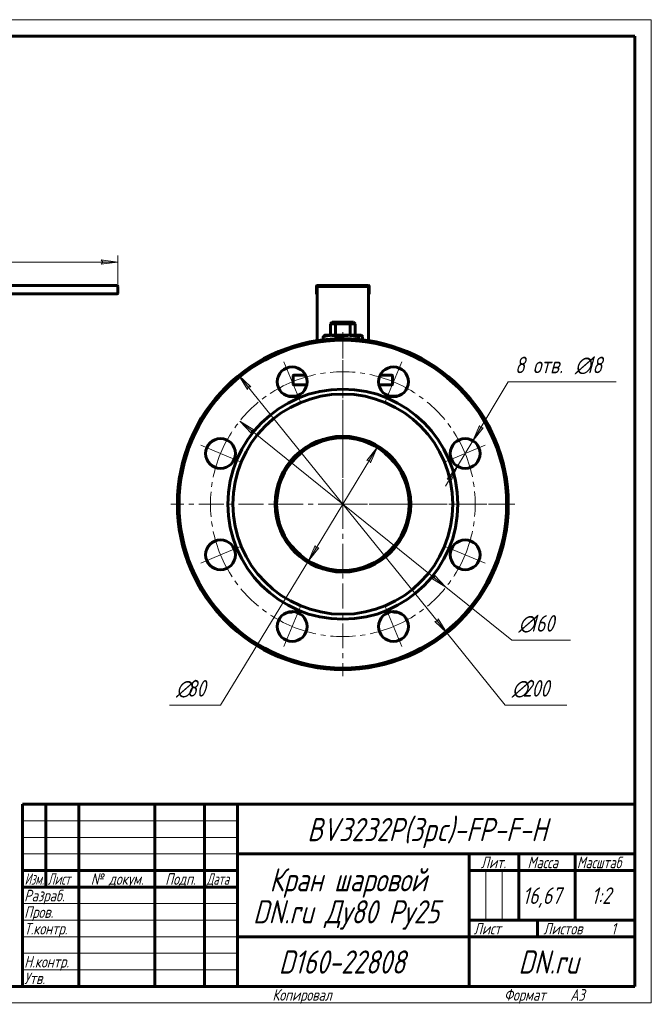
# Model space of a CAD drawing. Header units: millimetres. Extents: x 0 to 420, y 0 to 297.
# Tile 8 of 8: x 229 to 420, y 0 to 297. Entities that reach past the tile are written whole.
import ezdxf

# ---------------------------------------------------------------- set-up
doc = ezdxf.new("R2010")
doc.units = ezdxf.units.MM
for name, pattern in [('K5LT_AXLED', [12, 7.5, -1.5, 1.5, -1.5]), ('K5LT_BASIC', [0]), ('K5LT_THIN', [0])]:
    doc.linetypes.add(name, pattern=pattern)
doc.layers.add('Системный слой', color=7, linetype='Continuous')
doc.layers.add('Системный слой (1)', color=7, linetype='Continuous', true_color=0x6c6c6c)
doc.styles.add('KDIMTEXTSTYLE', font='GOST_AU.SHX', dxfattribs={"width": 0.96, "oblique": 15, "height": 5})
doc.styles.add('KTEXTSTYLE', font='GOST_AU.SHX', dxfattribs={"width": 0.96, "height": 5})
doc.dimstyles.new('KDIMSTYLE (0.50)', dxfattribs={"dimtxt": 5, "dimasz": 1, "dimexe": 2, "dimexo": 0, "dimgap": 1, "dimtad": 1, "dimlfac": 2, "dimtxsty": 'KDIMTEXTSTYLE', "dimsah": 1, "dimcen": 0, "dimdle": 1, "dimadec": 0, "dimazin": 0, "dimtfac": 0.667, "dimtmove": 0, "dimatfit": 3, "dimfxl": 1, "dimtvp": 1, "dimtolj": 1, "dimtzin": 0, "dimarcsym": 0})

# ---------------------------------------------------------------- blocks, each defined once
blk = doc.blocks.new('D1')
at = {"layer": 'Системный слой (1)'}
for points in [[(153.28, 223.79), (153.78, 224.45), (148.78, 223.79), (153.78, 223.13)], [(258.78, 223.79), (253.78, 224.45), (254.28, 223.79), (253.78, 223.13)]]:
    blk.add_hatch(color=7, dxfattribs=at).paths.add_polyline_path(points)
at = {"layer": 'Системный слой (1)', "color": 7, "linetype": 'K5LT_THIN', "lineweight": 18}
for p, q in [((148.78, 205.66), (148.78, 225.79)), ((148.78, 223.79), (153.78, 224.45)), ((153.78, 223.13), (148.78, 223.79)), ((153.78, 224.45), (153.28, 223.79)), ((153.28, 223.79), (153.78, 223.13)), ((254.28, 223.79), (253.78, 224.45)), ((253.78, 224.45), (258.78, 223.79)), ((258.78, 223.79), (253.78, 223.13)), ((253.78, 223.13), (254.28, 223.79)), ((258.78, 216.41), (258.78, 225.79))]:
    blk.add_line(p, q, dxfattribs=at)
blk.add_wipeout([(209.11, 224.79), (209.11, 232.17), (220, 232.17), (220, 224.79)]).dxf.layer = 'Системный слой (1)'
blk.add_line((258.78, 223.79), (148.78, 223.79), dxfattribs=at)
at = {"layer": 'Системный слой (1)', "color": 7, "insert": (209.11, 231.38), "char_height": 5, "attachment_point": 1, "style": 'KTEXTSTYLE'}
blk.add_mtext('\\H5.0;\\W1.000;\\Q15;\\Q15;\\W0.965;220', dxfattribs=at)
blk = doc.blocks.new('KDIMARROW_01')
at = {"layer": 'Системный слой'}
blk.add_hatch(color=0, dxfattribs=at).paths.add_polyline_path([(-5, -0.66), (0, 0), (-5, 0.66), (-4.5, 0)])
at = {"layer": 'Системный слой', "color": 0, "linetype": 'K5LT_THIN', "lineweight": 18}
for p, q in [((-4.5, 0), (-5, 0.66)), ((-5, 0.66), (0, 0)), ((0, 0), (-5, -0.66)), ((-5, -0.66), (-4.5, 0))]:
    blk.add_line(p, q, dxfattribs=at)
at = {"layer": 'Системный слой (1)', "color": 0, "linetype": 'K5LT_THIN', "lineweight": 18}
blk.add_line((326.79, 150.66), (326.29, 150.66), dxfattribs=at)
blk = doc.blocks.new('D5')
at = {"layer": 'Системный слой (1)'}
for points in [[(366.07, 169.82), (369.21, 173.76), (368.39, 173.68), (368.08, 174.44)], [(359.41, 157.49), (361.42, 162.11), (358.28, 158.17), (359.1, 158.26)]]:
    blk.add_hatch(color=7, dxfattribs=at).paths.add_polyline_path(points)
at = {"layer": 'Системный слой (1)', "color": 7, "linetype": 'K5LT_THIN', "lineweight": 18}
for p, q in [((366.07, 169.82), (376.79, 187.62)), ((366.07, 169.82), (369.68, 175.82)), ((368.08, 174.44), (366.07, 169.82)), ((366.07, 169.82), (369.21, 173.76)), ((368.39, 173.68), (368.08, 174.44)), ((369.21, 173.76), (368.39, 173.68)), ((361.42, 162.11), (366.07, 169.82)), ((361.42, 162.11), (357.81, 156.12)), ((361.42, 162.11), (358.28, 158.17)), ((359.41, 157.49), (361.42, 162.11)), ((358.28, 158.17), (359.1, 158.26)), ((359.1, 158.26), (359.41, 157.49))]:
    blk.add_line(p, q, dxfattribs=at)
blk.add_wipeout([(378.79, 188.62), (378.79, 196), (406.19, 196), (406.19, 188.62)]).dxf.layer = 'Системный слой (1)'
blk.add_line((376.79, 187.62), (409.33, 187.62), dxfattribs=at)
at = {"layer": 'Системный слой (1)', "color": 7, "char_height": 5, "attachment_point": 1, "style": 'KTEXTSTYLE'}
for s, insert in [('\\H5.0;\\W1.000;\\Q15;\\Q15;\\W0.965;8 отв. ', (378.79, 195.2)), ('\\H5.0;\\W1.000;\\Q15;\\Q15;\\W0.965;∅', (396.91, 195.2)), ('\\H5.0;\\W1.000;\\Q15;\\Q15;\\W0.965;18', (400.22, 195.2))]:
    blk.add_mtext(s, dxfattribs=dict(at, insert=insert))
blk = doc.blocks.new('D6')
at = {"layer": 'Системный слой (1)'}
for points in [[(299.02, 186.08), (295.37, 189.55), (298, 185.25), (298.19, 186.05)], [(358.22, 111.77), (355.58, 116.07), (355.39, 115.27), (354.56, 115.25)]]:
    blk.add_hatch(color=7, dxfattribs=at).paths.add_polyline_path(points)
at = {"layer": 'Системный слой (1)', "color": 7, "linetype": 'K5LT_THIN', "lineweight": 18}
for p, q in [((295.37, 189.55), (299.02, 186.08)), ((298, 185.25), (295.37, 189.55)), ((295.37, 189.55), (358.22, 111.77)), ((298.19, 186.05), (298, 185.25)), ((299.02, 186.08), (298.19, 186.05)), ((355.39, 115.27), (355.58, 116.07)), ((355.58, 116.07), (358.22, 111.77)), ((354.56, 115.25), (355.39, 115.27)), ((358.22, 111.77), (354.56, 115.25)), ((358.22, 111.77), (375.86, 89.93))]:
    blk.add_line(p, q, dxfattribs=at)
blk.add_wipeout([(377.86, 90.93), (377.86, 98.31), (391.93, 98.31), (391.93, 90.93)]).dxf.layer = 'Системный слой (1)'
blk.add_line((375.86, 89.93), (394.51, 89.93), dxfattribs=at)
at = {"layer": 'Системный слой (1)', "color": 7, "char_height": 5, "attachment_point": 1, "style": 'KTEXTSTYLE'}
for s, insert in [('\\H5.0;\\W1.000;\\Q15;\\Q15;\\W0.965;∅', (377.86, 97.52)), ('\\H5.0;\\W1.000;\\Q15;\\Q15;\\W0.965;200', (381.17, 97.52))]:
    blk.add_mtext(s, dxfattribs=dict(at, insert=insert))
blk = doc.blocks.new('D7')
at = {"layer": 'Системный слой (1)'}
for points in [[(335.15, 163.13), (337.19, 167.75), (334.03, 163.82), (334.85, 163.9)], [(316.39, 133.58), (319.55, 137.5), (318.73, 137.42), (318.43, 138.19)]]:
    blk.add_hatch(color=7, dxfattribs=at).paths.add_polyline_path(points)
at = {"layer": 'Системный слой (1)', "color": 7, "linetype": 'K5LT_THIN', "lineweight": 18}
for p, q in [((337.19, 167.75), (316.39, 133.58)), ((334.03, 163.82), (337.19, 167.75)), ((337.19, 167.75), (335.15, 163.13)), ((334.85, 163.9), (334.03, 163.82)), ((335.15, 163.13), (334.85, 163.9)), ((316.39, 133.58), (318.43, 138.19)), ((319.55, 137.5), (316.39, 133.58)), ((318.43, 138.19), (318.73, 137.42)), ((318.73, 137.42), (319.55, 137.5)), ((316.39, 133.58), (289.84, 89.93))]:
    blk.add_line(p, q, dxfattribs=at)
blk.add_wipeout([(276.36, 90.93), (276.36, 98.31), (287.38, 98.31), (287.38, 90.93)]).dxf.layer = 'Системный слой (1)'
blk.add_line((289.84, 89.93), (274.36, 89.93), dxfattribs=at)
at = {"layer": 'Системный слой (1)', "color": 7, "char_height": 5, "attachment_point": 1, "style": 'KTEXTSTYLE'}
for s, insert in [('\\H5.0;\\W1.000;\\Q15;\\Q15;\\W0.965;∅', (276.36, 97.52)), ('\\H5.0;\\W1.000;\\Q15;\\Q15;\\W0.965;80', (279.67, 97.52))]:
    blk.add_mtext(s, dxfattribs=dict(at, insert=insert))
blk = doc.blocks.new('D8')
at = {"layer": 'Системный слой (1)'}
for points in [[(299.94, 173.12), (295.63, 175.74), (299.11, 172.1), (299.14, 172.92)], [(357.95, 125.58), (354.47, 129.23), (354.44, 128.4), (353.64, 128.2)]]:
    blk.add_hatch(color=7, dxfattribs=at).paths.add_polyline_path(points)
at = {"layer": 'Системный слой (1)', "color": 7, "linetype": 'K5LT_THIN', "lineweight": 18}
for p, q in [((295.63, 175.74), (299.94, 173.12)), ((299.11, 172.1), (295.63, 175.74)), ((295.63, 175.74), (357.95, 125.58)), ((299.14, 172.92), (299.11, 172.1)), ((299.94, 173.12), (299.14, 172.92)), ((353.64, 128.2), (354.44, 128.4)), ((357.95, 125.58), (353.64, 128.2)), ((354.44, 128.4), (354.47, 129.23)), ((354.47, 129.23), (357.95, 125.58)), ((357.95, 125.58), (377.86, 109.55))]:
    blk.add_line(p, q, dxfattribs=at)
blk.add_wipeout([(379.86, 110.55), (379.86, 117.93), (393.04, 117.93), (393.04, 110.55)]).dxf.layer = 'Системный слой (1)'
blk.add_line((377.86, 109.55), (395.59, 109.55), dxfattribs=at)
at = {"layer": 'Системный слой (1)', "color": 7, "char_height": 5, "attachment_point": 1, "style": 'KTEXTSTYLE'}
for s, insert in [('\\H5.0;\\W1.000;\\Q15;\\Q15;\\W0.965;∅', (379.86, 117.14)), ('\\H5.0;\\W1.000;\\Q15;\\Q15;\\W0.965;160', (383.17, 117.14))]:
    blk.add_mtext(s, dxfattribs=dict(at, insert=insert))
blk = doc.blocks.new('U26')
at = {"layer": 'Системный слой (1)', "color": 150, "linetype": 'K5LT_BASIC', "lineweight": 60, "true_color": 0x0080ff}
for start, end in [(253.7603, 267.266), (272.734, 274.0241)]:
    blk.add_arc((343.04, 122.51), 4.5, start, end, dxfattribs=at)
blk = doc.blocks.new('U27')
at = {"layer": 'Системный слой (1)', "color": 150, "linetype": 'K5LT_BASIC', "lineweight": 60, "true_color": 0x0080ff}
for start, end in [(92.734, 94.0241), (73.7603, 87.266)]:
    blk.add_arc((310.54, 178.81), 4.5, start, end, dxfattribs=at)
blk = doc.blocks.new('U28')
at = {"layer": 'Системный слой (1)', "color": 150, "linetype": 'K5LT_BASIC', "lineweight": 60, "true_color": 0x0080ff}
for start, end in [(265.9759, 267.266), (272.734, 286.2397)]:
    blk.add_arc((310.54, 122.51), 4.5, start, end, dxfattribs=at)
blk = doc.blocks.new('U29')
at = {"layer": 'Системный слой (1)', "color": 150, "linetype": 'K5LT_BASIC', "lineweight": 60, "true_color": 0x0080ff}
for start, end in [(92.734, 106.2397), (85.9759, 87.266)]:
    blk.add_arc((343.04, 178.81), 4.5, start, end, dxfattribs=at)
blk = doc.blocks.new('U30')
at = {"layer": 'Системный слой (1)', "color": 150, "linetype": 'K5LT_BASIC', "lineweight": 60, "true_color": 0x0080ff}
for p, q in [((332.26, 201.65), (332.2, 201.66)), ((332.32, 201.64), (332.26, 201.65)), ((332.38, 201.61), (332.32, 201.64)), ((332.51, 201.51), (332.38, 201.61)), ((332.64, 201.37), (332.51, 201.51)), ((332.78, 201.17), (332.64, 201.37))]:
    blk.add_line(p, q, dxfattribs=at)
blk = doc.blocks.new('U31')
at = {"layer": 'Системный слой (1)', "color": 30, "linetype": 'K5LT_AXLED', "lineweight": 18, "true_color": 0xff8000}
for q in [(326.79, 202.66), (274.79, 150.66), (378.79, 150.66), (326.79, 98.66)]:
    blk.add_line((326.79, 150.66), q, dxfattribs=at)
blk = doc.blocks.new('U32')
at = {"layer": 'Системный слой (1)', "color": 30, "linetype": 'K5LT_AXLED', "lineweight": 18, "true_color": 0xff8000}
for q in [(326.79, 187.41), (290.04, 150.66), (363.54, 150.66), (326.79, 113.91)]:
    blk.add_line((326.79, 150.66), q, dxfattribs=at)
blk = doc.blocks.new('U33')
at = {"layer": 'Системный слой (1)', "color": 30, "linetype": 'K5LT_AXLED', "lineweight": 18, "true_color": 0xff8000}
for p, q in [((326.79, 202.16), (326.79, 150.66)), ((311.48, 187.62), (309, 193.62)), ((342.1, 187.62), (344.59, 193.62)), ((313.97, 181.61), (311.48, 187.62)), ((339.61, 181.61), (342.1, 187.62)), ((289.84, 165.97), (283.83, 168.46)), ((363.75, 165.97), (369.75, 168.46)), ((295.84, 163.48), (289.84, 165.97)), ((357.74, 163.48), (363.75, 165.97)), ((326.79, 150.66), (275.29, 150.66)), ((326.79, 150.66), (326.79, 99.16)), ((378.29, 150.66), (326.79, 150.66)), ((295.84, 137.84), (289.84, 135.35)), ((357.74, 137.84), (363.75, 135.35)), ((289.84, 135.35), (283.83, 132.87)), ((363.75, 135.35), (369.75, 132.87)), ((313.97, 119.71), (311.48, 113.71)), ((339.61, 119.71), (342.1, 113.71)), ((311.48, 113.71), (309, 107.7)), ((342.1, 113.71), (344.59, 107.7))]:
    blk.add_line(p, q, dxfattribs=at)
for start, end in [(67.5, 112.5), (112.5, 157.5), (22.5, 67.5), (157.5, 202.5), (337.5, 22.5), (202.5, 247.5), (292.5, 337.5), (247.5, 292.5)]:
    blk.add_arc((326.79, 150.66), 40, start, end, dxfattribs=at)
blk = doc.blocks.new('U34')
at = {"color": 7, "linetype": 'K5LT_THIN', "lineweight": 18}
for p, q in [((0, 297), (420, 297)), ((420, 297), (420, 0)), ((230, 55), (295, 55)), ((230, 50), (295, 50)), ((230, 45), (295, 45)), ((369.96, 25), (369.96, 40)), ((374.98, 25), (374.98, 40)), ((230, 30), (295, 30)), ((230, 25), (295, 25)), ((230, 20), (295, 20)), ((230, 15), (295, 15)), ((230, 10), (295, 10)), ((420, 0), (0, 0))]:
    blk.add_line(p, q, dxfattribs=at)
at = {"color": 150, "linetype": 'K5LT_BASIC', "lineweight": 60, "true_color": 0x0080ff}
for p, q in [((20, 292), (415, 292)), ((415, 292), (415, 5)), ((230, 60), (415, 60)), ((230, 5), (230, 60)), ((237, 35), (237, 60)), ((247, 5), (247, 60)), ((270, 5), (270, 60)), ((285, 5), (285, 60)), ((295, 5), (295, 60)), ((295, 45), (415, 45)), ((365, 5), (365, 45)), ((380, 25), (380, 45)), ((397, 25), (397, 45)), ((230, 40), (295, 40)), ((365, 40), (380, 40)), ((380, 40), (415, 40)), ((230, 35), (295, 35)), ((365, 25), (415, 25)), ((385.57, 20), (385.57, 25)), ((295, 20), (365, 20)), ((365, 20), (415, 20)), ((415, 5), (20, 5))]:
    blk.add_line(p, q, dxfattribs=at)
at = {"color": 7, "attachment_point": 1, "style": 'KTEXTSTYLE'}
for s, insert, char_height in [('\\H5.0;\\W1.000;\\Q15;\\Q15;\\W0.965;\\H7.00;BV3232P(3pc)-FP-F-H', (316.04, 55.86), 7), ('\\H5.0;\\W1.000;\\Q15;\\Q15;\\W0.965;\\H3.50;Лит.', (368.47, 44.18), 3.5), ('\\H5.0;\\W1.000;\\Q15;\\Q15;\\W0.965;\\H3.50;Масса', (382.58, 44.18), 3.5), ('\\H5.0;\\W1.000;\\Q15;\\Q15;\\W0.930;\\H3.50;Масштаб', (397.52, 44.18), 3.5), ('\\H5.0;\\W1.000;\\Q15;\\Q15;\\W0.784;\\H3.50;Изм.', (230.62, 39.18), 3.5), ('\\H5.0;\\W1.000;\\Q15;\\Q15;\\W0.799;\\H3.50;Лист', (237.61, 39.18), 3.5), ('\\H5.0;\\W1.000;\\Q15;\\Q15;\\W0.965;\\H3.50;№ докум.', (250.63, 39.18), 3.5), ('\\H5.0;\\W1.000;\\Q15;\\Q15;\\W0.965;\\H3.50;Подп.', (273.1, 39.18), 3.5), ('\\H5.0;\\W1.000;\\Q15;\\Q15;\\W0.799;\\H3.50;Дата', (285.61, 39.18), 3.5), ('\\H5.0;\\W1.000;\\Q15;\\Q15;\\W0.965;\\H7.00;Кран шаровой', (304.65, 40.69), 7), ('\\H5.0;\\W1.000;\\Q15;\\Q15;\\W0.965;\\H3.50;Разраб.', (230.5, 34.18), 3.5), ('\\H5.0;\\W1.000;\\Q15;\\Q15;\\W0.965;16,67', (381.11, 34.9), 5), ('\\H5.0;\\W1.000;\\Q15;\\Q15;\\W0.965;{\\c16711680;1:2}', (401.92, 34.9), 5), ('\\H5.0;\\W1.000;\\Q15;\\Q15;\\W0.965;\\H7.00;DN.ru Ду80 Ру25', (299.65, 31.02), 7), ('\\H5.0;\\W1.000;\\Q15;\\Q15;\\W0.965;\\H3.50;Пров.', (230.5, 29.18), 3.5), ('\\H5.0;\\W1.000;\\Q15;\\Q15;\\W0.965;\\H3.50;Т.контр.', (230.5, 24.18), 3.5), ('\\H5.0;\\W1.000;\\Q15;\\Q15;\\W0.965;\\H3.50;Лист', (366.32, 24.18), 3.5), ('\\H5.0;\\W1.000;\\Q15;\\Q15;\\W0.965;\\H3.50;Листов', (387.36, 24.18), 3.5), ('\\H5.0;\\W1.000;\\Q15;\\Q15;\\W0.965;\\H3.50;1', (407.91, 24.18), 3.5), ('\\H5.0;\\W1.000;\\Q15;\\Q15;\\W0.965;\\H7.00;D160-22808', (307.43, 15.86), 7), ('\\H5.0;\\W1.000;\\Q15;\\Q15;\\W0.965;\\H7.00;DN.ru', (379.84, 15.86), 7), ('\\H5.0;\\W1.000;\\Q15;\\Q15;\\W0.965;\\H3.50;Н.контр.', (230.5, 14.18), 3.5), ('\\H5.0;\\W1.000;\\Q15;\\Q15;\\W0.965;\\H3.50;Утв.', (230.5, 9.18), 3.5), ('\\H5.0;\\W1.000;\\Q15;\\Q15;\\W0.965;\\H3.50;Копировал', (305.5, 4.18), 3.5), ('\\H5.0;\\W1.000;\\Q15;\\Q15;\\W0.965;\\H3.50;Формат', (375.5, 4.18), 3.5), ('\\H5.0;\\W1.000;\\Q15;\\Q15;\\W0.965;\\H3.50;A3', (395.5, 4.18), 3.5)]:
    blk.add_mtext(s, dxfattribs=dict(at, insert=insert, char_height=char_height))

msp = doc.modelspace()

# ---------------------------------------------------------------- linework, layer by layer
at = {"layer": 'Системный слой (1)', "color": 150, "linetype": 'K5LT_BASIC', "lineweight": 60, "true_color": 0x0080ff}
for p, q in [((253.7811, 216.6604), (178.5311, 216.6604)), ((178.5311, 214.1604), (253.7811, 214.1604)), ((253.7811, 216.6604), (258.5311, 216.6604)), ((258.5311, 214.1604), (253.7811, 214.1604)), ((258.7811, 214.4104), (258.7811, 216.4104)), ((318.7902, 216.4104), (318.7902, 214.4104)), ((319.0402, 216.6604), (334.5402, 216.6604)), ((319.0402, 216.4104), (334.5402, 216.4104)), ((319.0402, 214.4104), (319.0402, 216.4104)), ((319.0402, 214.4104), (319.0402, 200.0562)), ((334.5402, 216.4104), (334.5402, 214.4104)), ((334.5402, 214.4104), (334.5402, 200.0562)), ((334.7902, 216.4104), (334.7902, 214.4104)), ((323.5402, 205.6604), (323.0402, 205.1604)), ((324.7136, 205.6604), (323.5402, 205.6604)), ((328.8669, 205.6604), (324.7136, 205.6604)), ((330.0402, 205.6604), (328.8669, 205.6604)), ((330.0402, 205.6604), (330.5402, 205.1604)), ((323.0402, 201.6604), (323.0402, 205.1604)), ((323.0402, 205.1604), (324.5402, 205.1604)), ((324.5402, 205.1604), (329.0402, 205.1604)), ((324.5402, 201.6604), (324.5402, 205.1604)), ((329.0402, 201.6604), (329.0402, 205.1604)), ((329.0402, 205.1604), (330.5402, 205.1604)), ((330.5402, 201.6604), (330.5402, 205.1604)), ((320.8053, 201.1692), (320.8053, 200.3009)), ((321.2902, 201.6604), (321.1974, 201.6068)), ((321.2902, 201.6604), (323.2214, 201.6604)), ((323.2214, 201.6604), (328.6301, 201.6604)), ((325.6376, 201.1692), (325.6376, 200.6471)), ((328.6301, 201.6604), (332.1989, 201.6604)), ((331.6226, 201.1692), (331.6226, 200.4264)), ((332.1989, 201.6604), (332.2902, 201.6604)), ((332.2902, 201.6604), (332.3831, 201.6068)), ((332.7752, 201.1692), (332.7752, 200.3009)), ((311.7902, 189.4104), (311.7902, 186.9104)), ((315.4915, 189.6604), (312.0402, 189.6604)), ((341.5402, 189.6604), (338.089, 189.6604)), ((341.7902, 186.9104), (341.7902, 189.4104)), ((312.0402, 186.6604), (315.8804, 186.6604)), ((337.7001, 186.6604), (341.5402, 186.6604)), ((310.2853, 183.2779), (310.5402, 183.4251)), ((310.5402, 183.4251), (311.038, 183.1377)), ((312.7788, 183.3063), (310.746, 183.3063)), ((342.8345, 183.3063), (340.8016, 183.3063)), ((342.5425, 183.1377), (343.0402, 183.4251)), ((343.0402, 183.4251), (343.2952, 183.2779)), ((310.5402, 117.8958), (310.2853, 118.043)), ((311.038, 118.1832), (310.5402, 117.8958)), ((343.0402, 117.8958), (342.5425, 118.1832)), ((343.2952, 118.043), (343.0402, 117.8958))]:
    msp.add_line(p, q, dxfattribs=at)
for centre, radius, start, end in [((258.5311, 216.4104), 0.25, 0, 90), ((258.5311, 214.4104), 0.25, 270, 0), ((319.0402, 216.4104), 0.25, 90, 180), ((319.0402, 214.4104), 0.25, 180, 270), ((334.5402, 216.4104), 0.25, 0, 90), ((334.5402, 214.4104), 0.25, 270, 0), ((326.7902, 150.6604), 50, 0, 180), ((312.0402, 189.4104), 0.25, 90, 180), ((312.0402, 189.4104), 0.25, 90, 180), ((341.5402, 189.4104), 0.25, 0, 90), ((312.0402, 186.9104), 0.25, 180, 270), ((312.0402, 186.9104), 0.25, 180, 270), ((341.5402, 186.9104), 0.25, 270, 0), ((341.5402, 186.9104), 0.25, 270, 0), ((326.7902, 150.6604), 50, 180, 0)]:
    msp.add_arc(centre, radius, start, end, dxfattribs=at)

# ---------------------------------------------------------------- next in the draw order: dimensions: what is measured, and where the dimension line sits
at = {"layer": 'Системный слой (1)', "color": 7}
dim = msp.add_linear_dim(base=(258.7811, 223.7887), p1=(148.7811, 205.6604), p2=(258.7811, 216.4104), dimstyle='KDIMSTYLE (0.50)', override={"dimexo": 0, "dimpost": '\\H5.0;\\W0.965;\\Q15;<>', "dimblk1": 'KDIMARROW_01', "dimblk2": 'KDIMARROW_01', "dimse1": 0, "dimse2": 0, "dimclrt": 7, "dimtol": 1, "dimtp": 0, "dimtm": 0, "dimtdec": 5, "dimtolj": 1}, dxfattribs=at)
dim.commit()
dim.dimension.update_dxf_attribs({"geometry": 'D1', "text_midpoint": (214.7811, 223.7887), "dimtype": 160})
dim = msp.add_diameter_dim_2p(p1=(359.1003, 158.2592), p2=(368.3906, 173.6764), dimstyle='KDIMSTYLE (0.50)', override={"dimtih": 1, "dimtoh": 1, "dimpost": '\\H5.0;\\W0.965;\\Q15;\\Q15;8 отв. \\H5.0;\\W0.965;\\Q15;<>', "dimblk1": 'KDIMARROW_01', "dimblk2": 'KDIMARROW_01', "dimclrt": 7, "dimtol": 1, "dimtp": 0, "dimtm": 0, "dimtdec": 5, "dimtmove": 1, "dimatfit": 2, "dimtolj": 1}, dxfattribs=at)
dim.commit()
dim.dimension.update_dxf_attribs({"geometry": 'D5', "text_midpoint": (378.7902, 187.6156), "dimtype": 163})

# ---------------------------------------------------------------- next in the draw order: dimensions: what is measured, and where the dimension line sits
dim = msp.add_diameter_dim_2p(p1=(263.9401, 228.4413), p2=(389.6404, 72.8796), dimstyle='KDIMSTYLE (0.50)', override={"dimtih": 1, "dimtoh": 1, "dimpost": '\\H5.0;\\W0.965;\\Q15;<>', "dimblk1": 'KDIMARROW_01', "dimblk2": 'KDIMARROW_01', "dimclrt": 7, "dimtol": 1, "dimtp": 0, "dimtm": 0, "dimtdec": 5, "dimtmove": 1, "dimatfit": 2, "dimtolj": 1}, dxfattribs=at)
dim.commit()
dim.dimension.update_dxf_attribs({"geometry": 'D6', "text_midpoint": (377.8612, 89.9321), "dimtype": 163})

# ---------------------------------------------------------------- next in the draw order: linework, layer by layer
at = {"layer": 'Системный слой (1)', "color": 150, "linetype": 'K5LT_BASIC', "lineweight": 60, "true_color": 0x0080ff}
for points in [[(324.7136, 205.6604), (324.6536, 205.4945), (324.5958, 205.3272), (324.5402, 205.1604)], [(328.8669, 205.6604), (328.9268, 205.4945), (328.9847, 205.3272), (329.0402, 205.1604)]]:
    msp.add_open_spline(points, degree=3, dxfattribs=at)

# ---------------------------------------------------------------- next in the draw order: dimensions: what is measured, and where the dimension line sits
at = {"layer": 'Системный слой (1)', "color": 7}
dim = msp.add_diameter_dim_2p(p1=(347.5841, 184.8308), p2=(305.9964, 116.49), dimstyle='KDIMSTYLE (0.50)', override={"dimtih": 1, "dimtoh": 1, "dimpost": '\\H5.0;\\W0.965;\\Q15;<>', "dimblk1": 'KDIMARROW_01', "dimblk2": 'KDIMARROW_01', "dimclrt": 7, "dimtol": 1, "dimtp": 0, "dimtm": 0, "dimtdec": 5, "dimtmove": 1, "dimatfit": 2, "dimtolj": 1}, dxfattribs=at)
dim.commit()
dim.dimension.update_dxf_attribs({"geometry": 'D7', "text_midpoint": (287.8351, 89.9321), "dimtype": 163})

# ---------------------------------------------------------------- next in the draw order: dimensions: what is measured, and where the dimension line sits
dim = msp.add_diameter_dim_2p(p1=(264.4733, 200.8262), p2=(389.1072, 100.4947), dimstyle='KDIMSTYLE (0.50)', override={"dimtih": 1, "dimtoh": 1, "dimpost": '\\H5.0;\\W0.965;\\Q15;<>', "dimblk1": 'KDIMARROW_01', "dimblk2": 'KDIMARROW_01', "dimclrt": 7, "dimtol": 1, "dimtp": 0, "dimtm": 0, "dimtdec": 5, "dimtmove": 1, "dimatfit": 2, "dimtolj": 1}, dxfattribs=at)
dim.commit()
dim.dimension.update_dxf_attribs({"geometry": 'D8', "text_midpoint": (379.8612, 109.5478), "dimtype": 163})

# ---------------------------------------------------------------- next in the draw order: linework, layer by layer
at = {"layer": 'Системный слой (1)', "color": 150, "linetype": 'K5LT_BASIC', "lineweight": 60, "true_color": 0x0080ff}
for centre, radius in [((326.7902, 150.6604), 49.5), ((311.4829, 187.6156), 4.5), ((342.0976, 187.6156), 4.5), ((326.7902, 150.6604), 34.75), ((326.7902, 150.6604), 33.25), ((289.8351, 165.9678), 4.5), ((326.7902, 150.6604), 20.5), ((326.7902, 150.6604), 20), ((363.7454, 165.9678), 4.5), ((289.8351, 135.3531), 4.5), ((363.7454, 135.3531), 4.5), ((311.4829, 113.7053), 4.5), ((342.0976, 113.7053), 4.5)]:
    msp.add_circle(centre, radius, dxfattribs=at)
for points, weights in [([(323.2214, 201.6604), (322.1001, 201.6604), (320.8053, 201.1692)], [1, 1.0379548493, 1]), ([(320.8053, 201.1692), (321.0137, 201.5008), (321.1974, 201.6068)], [1, 1.02530838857, 1.01686538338]), ([(325.6376, 201.1692), (324.3427, 201.6604), (323.2214, 201.6604)], [1, 1.0379548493, 1]), ([(328.6301, 201.6604), (327.2412, 201.6604), (325.6376, 201.1692)], [1, 1.0379548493, 1]), ([(331.6226, 201.1692), (330.0189, 201.6604), (328.6301, 201.6604)], [1, 1.0379548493, 1]), ([(332.1989, 201.6604), (331.9314, 201.6604), (331.6226, 201.1692)], [1, 1.0379548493, 1])]:
    msp.add_rational_spline(points, weights, degree=2, dxfattribs=at)

# ---------------------------------------------------------------- next in the draw order: block references
msp.add_blockref('U34', (0, 0))
at = {"layer": 'Системный слой (1)'}
for name in ['U31', 'U33', 'U30', 'U32', 'U27', 'U29', 'U28', 'U26']:
    msp.add_blockref(name, (0, 0), dxfattribs=at)

doc.saveas('drawing.dxf')
